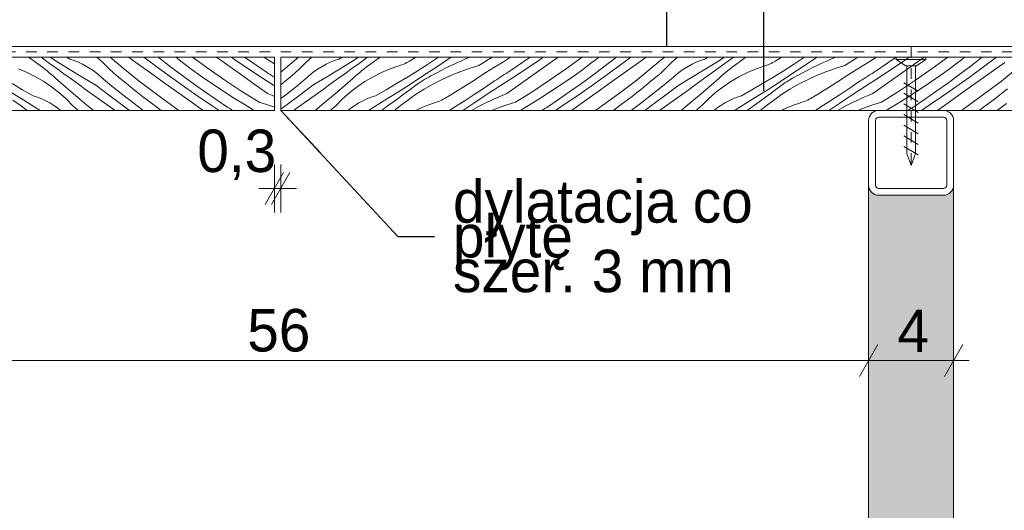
# Model space of a CAD drawing. Extents: x -97824 to -92567, y 98623 to 107276.
# Tile 29 of 31: x -93325 to -92861, y 106629 to 106860. Entities that reach past the tile are written whole.
import ezdxf

# ---------------------------------------------------------------- set-up
doc = ezdxf.new("R2010")
doc.units = 0
doc.header["$MEASUREMENT"] = 0
doc.linetypes.add('Dashed', pattern=[56.444445, 28.222222, -28.222222])
doc.linetypes.add('Hidden Line', pattern=[10, 5, -5])
for name, color, linetype, lineweight in [('A-Opisy_Nr_Pióra__21', 7, 'Continuous', 13), ('Arch konstrukcja dachu_Nr_Pióra__21', 7, 'Continuous', 13), ('Arch wykończenie_Nr_Pióra__21', 7, 'Continuous', 13), ('Arch wymiary_Nr_Pióra__21', 7, 'Continuous', 13), ('INWENT.ŚCIANY_Nr_Pióra__21', 7, 'Continuous', 13)]:
    doc.layers.add(name, color=color, linetype=linetype, lineweight=lineweight)
for name, color, linetype, lineweight, true_color in [('Arch wykończenie_Nr_Pióra__14', 7, 'Continuous', 18, 0xbd8b17), ('arch wypelnienia_Nr_Pióra__104', 7, 'Continuous', 13, 0x876532), ('arch wypelnienia_Nr_Pióra__29', 7, 'Continuous', 35, 0x3dad99)]:
    doc.layers.add(name, color=color, linetype=linetype, lineweight=lineweight, true_color=true_color)
doc.layers.add('Arch wymiary', color=7, linetype='Continuous')
doc.styles.add('GENERATED_STYLE_1', font='txt')
doc.styles.add('GENERATED_STYLE_4', font='txt')
doc.dimstyles.new('GENERATED_STYLE__1', dxfattribs={"dimtxt": 20, "dimasz": 11.4, "dimexe": 0.18, "dimexo": 0, "dimgap": 0.09, "dimtad": 1, "dimtih": 1, "dimtoh": 1, "dimdec": 0, "dimlfac": 0.1, "dimzin": 0, "dimdsep": 46, "dimtxsty": 'GENERATED_STYLE_1', "dimblk": 'ARROWHEAD_2', "dimblk1": 'ARROWHEAD_2', "dimblk2": 'ARROWHEAD_2', "dimcen": 0.09, "dimclrd": 7, "dimclre": 7, "dimclrt": 7, "dimazin": 0, "dimtfac": 1, "dimtdec": 4, "dimtmove": 0, "dimatfit": 3, "dimfxl": 0, "dimtolj": 1, "dimtzin": 0, "dimarcsym": 0})
doc.dimstyles.new('GENERATED_STYLE__11', dxfattribs={"dimtxt": 0.18, "dimasz": 27.36, "dimexe": 0.18, "dimexo": 0.0625, "dimgap": 0.09, "dimtad": 0, "dimtih": 1, "dimtoh": 1, "dimdec": 4, "dimzin": 0, "dimdsep": 46, "dimcen": 0.09, "dimadec": 0, "dimazin": 0, "dimtfac": 1, "dimtdec": 4, "dimtmove": 0, "dimatfit": 3, "dimldrblk": 'ARROWHEAD_5', "dimfxl": 0, "dimtolj": 1, "dimtzin": 0, "dimarcsym": 0})
doc.dimstyles.new('GENERATED_STYLE__3', dxfattribs={"dimtxt": 20, "dimasz": 11.4, "dimexe": 0.18, "dimexo": 0, "dimgap": 0.09, "dimtad": 1, "dimdec": 0, "dimlfac": 0.1, "dimzin": 0, "dimdsep": 46, "dimtxsty": 'GENERATED_STYLE_1', "dimblk": 'ARROWHEAD_2', "dimblk1": 'ARROWHEAD_2', "dimblk2": 'ARROWHEAD_2', "dimcen": 0.09, "dimclrd": 7, "dimclre": 7, "dimclrt": 7, "dimazin": 0, "dimtfac": 1, "dimtdec": 4, "dimtmove": 0, "dimatfit": 3, "dimfxl": 0, "dimtolj": 1, "dimtzin": 0, "dimarcsym": 0})

# ---------------------------------------------------------------- blocks, each defined once
blk = doc.blocks.new('*X8')
at = {"layer": 'arch wypelnienia_Nr_Pióra__104', "linetype": 'Continuous'}
for p, q in [((-93321.07, 106842.19), (-93320.51, 106841.84)), ((-93320.51, 106841.84), (-93316.65, 106839.15)), ((-93314.47, 106841.75), (-93315.08, 106842.19)), ((-93311.1, 106839.29), (-93314.47, 106841.75)), ((-93307.27, 106839.95), (-93310.84, 106842.19)), ((-93301.57, 106841.31), (-93303.12, 106842.19)), ((-93299.54, 106840.63), (-93301.57, 106841.31)), ((-93286.1, 106839.81), (-93288.78, 106842.19)), ((-93276.38, 106836.98), (-93282.59, 106842.19)), ((-93270.49, 106839.76), (-93273.9, 106842.19)), ((-93266.03, 106841.72), (-93266.64, 106842.19)), ((-93259.9, 106837.18), (-93266.03, 106841.72)), ((-93259.29, 106841.76), (-93259.83, 106842.19)), ((-93254.06, 106837.72), (-93259.29, 106841.76)), ((-93250.06, 106840.99), (-93251.61, 106842.19)), ((-93236.34, 106836.82), (-93243.73, 106842.19)), ((-93227.61, 106838.74), (-93232.47, 106842.19)), ((-93223.98, 106841.18), (-93225.45, 106842.19)), ((-93217.67, 106836.89), (-93223.98, 106841.18)), ((-93215.37, 106839.51), (-93219.26, 106842.19)), ((-93206.66, 106840.03), (-93210.07, 106842.19)), ((-93321.63, 106834.96), (-93325.71, 106836.69)), ((-93315.54, 106838.33), (-93316.65, 106839.15)), ((-93314.45, 106837.5), (-93315.54, 106838.33)), ((-93313.37, 106836.65), (-93314.45, 106837.5)), ((-93312.29, 106835.79), (-93313.37, 106836.65)), ((-93307.71, 106836.84), (-93311.1, 106839.29)), ((-93304.32, 106834.39), (-93307.71, 106836.84)), ((-93301.33, 106836.28), (-93307.27, 106839.95)), ((-93297.54, 106839.83), (-93299.54, 106840.63)), ((-93295.6, 106838.92), (-93297.54, 106839.83)), ((-93293.71, 106837.9), (-93295.6, 106838.92)), ((-93291.88, 106836.78), (-93293.71, 106837.9)), ((-93290.12, 106835.56), (-93291.88, 106836.78)), ((-93282.98, 106836.66), (-93286.1, 106839.81)), ((-93280.79, 106834.76), (-93282.98, 106836.66)), ((-93268.92, 106831), (-93276.38, 106836.98)), ((-93264.08, 106835.19), (-93270.49, 106839.76)), ((-93253.72, 106832.7), (-93259.9, 106837.18)), ((-93248.78, 106833.75), (-93254.06, 106837.72)), ((-93247.76, 106839.23), (-93250.06, 106840.99)), ((-93243.89, 106836.34), (-93247.76, 106839.23)), ((-93228.47, 106831.38), (-93236.34, 106836.82)), ((-93221.2, 106834.18), (-93227.61, 106838.74)), ((-93211.31, 106832.68), (-93217.67, 106836.89)), ((-93209.88, 106835.83), (-93215.37, 106839.51)), ((-93205.14, 106839.09), (-93206.66, 106840.03)), ((-93317.66, 106832.97), (-93321.63, 106834.96)), ((-93313.84, 106830.72), (-93317.66, 106832.97)), ((-93311.23, 106834.92), (-93312.29, 106835.79)), ((-93310.18, 106834.03), (-93311.23, 106834.92)), ((-93309.15, 106833.13), (-93310.18, 106834.03)), ((-93308.12, 106832.21), (-93309.15, 106833.13)), ((-93300.95, 106825.89), (-93308.12, 106832.21)), ((-93300.93, 106831.95), (-93304.32, 106834.39)), ((-93295.35, 106832.66), (-93301.33, 106836.28)), ((-93297.54, 106829.52), (-93300.93, 106831.95)), ((-93289.35, 106829.09), (-93295.35, 106832.66)), ((-93288.43, 106834.23), (-93290.12, 106835.56)), ((-93286.82, 106832.82), (-93288.43, 106834.23)), ((-93281.71, 106828.63), (-93286.82, 106832.82)), ((-93278.58, 106832.87), (-93280.79, 106834.76)), ((-93276.36, 106831.01), (-93278.58, 106832.87)), ((-93257.68, 106830.62), (-93264.08, 106835.19)), ((-93247.5, 106828.28), (-93253.72, 106832.7)), ((-93243.45, 106829.85), (-93248.78, 106833.75)), ((-93239.97, 106833.51), (-93243.89, 106836.34)), ((-93236.02, 106830.74), (-93239.97, 106833.51)), ((-93214.78, 106829.62), (-93221.2, 106834.18)), ((-93205.14, 106828.69), (-93211.31, 106832.68)), ((-93208.95, 106835.22), (-93209.88, 106835.83)), ((-93208.03, 106834.61), (-93208.95, 106835.22)), ((-93207.1, 106834.01), (-93208.03, 106834.61)), ((-93206.16, 106833.4), (-93207.1, 106834.01)), ((-93205.23, 106832.8), (-93206.16, 106833.4)), ((-93205.14, 106832.75), (-93205.23, 106832.8)), ((-93323.78, 106826.89), (-93328.72, 106829.77)), ((-93310.16, 106828.24), (-93313.84, 106830.72)), ((-93306.66, 106825.52), (-93310.16, 106828.24)), ((-93294.14, 106827.08), (-93297.54, 106829.52)), ((-93283.27, 106824.48), (-93289.35, 106829.09)), ((-93276.54, 106824.52), (-93281.71, 106828.63)), ((-93274.12, 106829.16), (-93276.36, 106831.01)), ((-93271.87, 106827.34), (-93274.12, 106829.16)), ((-93269.59, 106825.53), (-93271.87, 106827.34)), ((-93261.32, 106825.2), (-93268.92, 106831)), ((-93251.27, 106826.06), (-93257.68, 106830.62)), ((-93241.23, 106823.93), (-93247.5, 106828.28)), ((-93238.06, 106826.02), (-93243.45, 106829.85)), ((-93232.02, 106828.03), (-93236.02, 106830.74)), ((-93227.98, 106825.38), (-93232.02, 106828.03)), ((-93220.48, 106826.13), (-93228.47, 106831.38)), ((-93208.37, 106825.06), (-93214.78, 106829.62)), ((-93324.51, 106822.71), (-93330.42, 106826.42)), ((-93318.57, 106819.04), (-93324.51, 106822.71)), ((-93318.81, 106824.07), (-93323.78, 106826.89)), ((-93316.78, 106823.39), (-93318.81, 106824.07)), ((-93314.79, 106822.59), (-93316.78, 106823.39)), ((-93312.84, 106821.68), (-93314.79, 106822.59)), ((-93303.34, 106822.57), (-93306.66, 106825.52)), ((-93300.22, 106819.42), (-93303.34, 106822.57)), ((-93293.63, 106819.74), (-93300.95, 106825.89)), ((-93287.73, 106822.51), (-93294.14, 106827.08)), ((-93281.33, 106817.94), (-93287.73, 106822.51)), ((-93277.14, 106819.94), (-93283.27, 106824.48)), ((-93271.31, 106820.48), (-93276.54, 106824.52)), ((-93267.31, 106823.75), (-93269.59, 106825.53)), ((-93265, 106821.98), (-93267.31, 106823.75)), ((-93253.58, 106819.57), (-93261.32, 106825.2)), ((-93244.85, 106821.49), (-93251.27, 106826.06)), ((-93234.91, 106819.65), (-93241.23, 106823.93)), ((-93232.62, 106822.27), (-93238.06, 106826.02)), ((-93223.91, 106822.79), (-93227.98, 106825.38)), ((-93219.79, 106820.26), (-93223.91, 106822.79)), ((-93212.36, 106821.07), (-93220.48, 106826.13)), ((-93208.37, 106825.06), (-93206.1, 106824.13)), ((-93206.1, 106824.13), (-93205.14, 106823.73)), ((-93324.95, 106819.6), (-93328.34, 106822.05)), ((-93321.62, 106817.19), (-93324.95, 106819.6)), ((-93315.52, 106817.19), (-93318.57, 106819.04)), ((-93310.95, 106820.66), (-93312.84, 106821.68)), ((-93309.13, 106819.54), (-93310.95, 106820.66)), ((-93307.37, 106818.31), (-93309.13, 106819.54)), ((-93305.93, 106817.19), (-93307.37, 106818.31)), ((-93298.03, 106817.51), (-93300.22, 106819.42)), ((-93290.45, 106817.19), (-93293.63, 106819.74)), ((-93280.27, 106817.19), (-93281.33, 106817.94)), ((-93273.36, 106817.19), (-93277.14, 106819.94)), ((-93266.94, 106817.19), (-93271.31, 106820.48)), ((-93261.13, 106819.09), (-93265, 106821.98)), ((-93258.5, 106817.19), (-93261.13, 106819.09)), ((-93250.13, 106817.19), (-93253.58, 106819.57)), ((-93238.8, 106817.19), (-93244.85, 106821.49)), ((-93231.2, 106817.19), (-93234.91, 106819.65)), ((-93227.12, 106818.59), (-93232.62, 106822.27)), ((-93226.2, 106817.98), (-93227.12, 106818.59)), ((-93225.27, 106817.37), (-93226.2, 106817.98)), ((-93215.64, 106817.79), (-93219.79, 106820.26)), ((-93212.36, 106821.07), (-93207.87, 106819.69)), ((-93207.87, 106819.69), (-93205.14, 106818.71)), ((-93297.65, 106817.19), (-93298.03, 106817.51)), ((-93224.99, 106817.19), (-93225.27, 106817.37)), ((-93214.74, 106817.19), (-93215.64, 106817.79))]:
    blk.add_line(p, q, dxfattribs=at)
blk = doc.blocks.new('Wypełnienie_4')
at = {"layer": 'arch wypelnienia_Nr_Pióra__104', "linetype": 'Dashed'}
blk.add_blockref('*X8', (0, 0), dxfattribs=at)
blk = doc.blocks.new('*X10')
at = {"layer": 'arch wypelnienia_Nr_Pióra__104', "linetype": 'Continuous'}
for p, q in [((-93199.97, 106836.98), (-93193.77, 106842.19)), ((-93190.25, 106839.81), (-93187.57, 106842.19)), ((-93176.82, 106840.63), (-93174.78, 106841.31)), ((-93174.78, 106841.31), (-93173.23, 106842.19)), ((-93169.08, 106839.95), (-93165.52, 106842.19)), ((-93165.26, 106839.29), (-93161.88, 106841.75)), ((-93161.88, 106841.75), (-93161.27, 106842.19)), ((-93155.85, 106841.84), (-93159.7, 106839.15)), ((-93155.28, 106842.19), (-93155.85, 106841.84)), ((-93140.76, 106840.85), (-93138.53, 106842.19)), ((-93133.03, 106838.75), (-93128.23, 106841.86)), ((-93128.38, 106837.86), (-93122.6, 106841.77)), ((-93128.23, 106841.86), (-93127.73, 106842.19)), ((-93122.6, 106841.77), (-93121.92, 106842.19)), ((-93115.08, 106841.38), (-93117.33, 106840.41)), ((-93113.08, 106842.19), (-93115.08, 106841.38)), ((-93108.81, 106838.31), (-93102.59, 106842.19)), ((-93097.27, 106840.03), (-93093.86, 106842.19)), ((-93088.56, 106839.51), (-93084.67, 106842.19)), ((-93086.26, 106836.89), (-93079.95, 106841.18)), ((-93079.95, 106841.18), (-93078.48, 106842.19)), ((-93076.32, 106838.74), (-93071.46, 106842.19)), ((-93067.59, 106836.82), (-93060.2, 106842.19)), ((-93053.87, 106840.99), (-93052.33, 106842.19)), ((-93049.87, 106837.72), (-93044.64, 106841.76)), ((-93044.64, 106841.76), (-93044.1, 106842.19)), ((-93044.03, 106837.18), (-93037.9, 106841.72)), ((-93037.9, 106841.72), (-93037.29, 106842.19)), ((-93033.44, 106839.76), (-93030.03, 106842.19)), ((-93027.55, 106836.98), (-93021.34, 106842.19)), ((-93017.83, 106839.81), (-93015.15, 106842.19)), ((-93004.4, 106840.63), (-93002.36, 106841.31)), ((-93002.36, 106841.31), (-93000.81, 106842.19)), ((-92996.66, 106839.95), (-92993.09, 106842.19)), ((-92992.84, 106839.29), (-92989.46, 106841.75)), ((-92989.46, 106841.75), (-92988.85, 106842.19)), ((-92983.42, 106841.84), (-92987.28, 106839.15)), ((-92982.86, 106842.19), (-92983.42, 106841.84)), ((-92968.34, 106840.85), (-92966.11, 106842.19)), ((-92960.61, 106838.75), (-92955.81, 106841.86)), ((-92955.96, 106837.86), (-92950.18, 106841.77)), ((-92955.81, 106841.86), (-92955.31, 106842.19)), ((-92950.18, 106841.77), (-92949.5, 106842.19)), ((-92942.66, 106841.38), (-92944.91, 106840.41)), ((-92940.66, 106842.19), (-92942.66, 106841.38)), ((-92936.39, 106838.31), (-92930.17, 106842.19)), ((-92924.84, 106840.03), (-92921.44, 106842.19)), ((-92916.14, 106839.51), (-92912.25, 106842.19)), ((-92913.84, 106836.89), (-92907.53, 106841.18)), ((-92907.53, 106841.18), (-92906.06, 106842.19)), ((-92903.9, 106838.74), (-92899.04, 106842.19)), ((-92895.17, 106836.82), (-92887.77, 106842.19)), ((-92881.45, 106840.99), (-92879.9, 106842.19)), ((-92877.45, 106837.72), (-92872.22, 106841.76)), ((-92872.22, 106841.76), (-92871.68, 106842.19)), ((-92871.61, 106837.18), (-92865.48, 106841.72)), ((-92865.48, 106841.72), (-92864.87, 106842.19)), ((-93202.14, 106835.23), (-93199.97, 106836.98)), ((-93195.56, 106834.76), (-93193.37, 106836.66)), ((-93193.37, 106836.66), (-93190.25, 106839.81)), ((-93186.23, 106835.56), (-93184.47, 106836.78)), ((-93184.47, 106836.78), (-93182.64, 106837.9)), ((-93182.64, 106837.9), (-93180.75, 106838.92)), ((-93180.75, 106838.92), (-93178.81, 106839.83)), ((-93178.81, 106839.83), (-93176.82, 106840.63)), ((-93175.03, 106836.28), (-93169.08, 106839.95)), ((-93172.03, 106834.39), (-93168.64, 106836.84)), ((-93168.64, 106836.84), (-93165.26, 106839.29)), ((-93164.06, 106835.79), (-93162.99, 106836.65)), ((-93162.99, 106836.65), (-93161.9, 106837.5)), ((-93161.9, 106837.5), (-93160.81, 106838.33)), ((-93160.81, 106838.33), (-93159.7, 106839.15)), ((-93154.72, 106834.96), (-93150.64, 106836.69)), ((-93150.64, 106836.69), (-93146.45, 106838.15)), ((-93146.45, 106838.15), (-93145.7, 106838.4)), ((-93145.7, 106838.4), (-93144.96, 106838.67)), ((-93144.96, 106838.67), (-93144.23, 106838.97)), ((-93144.23, 106838.97), (-93143.51, 106839.3)), ((-93143.51, 106839.3), (-93142.8, 106839.65)), ((-93142.8, 106839.65), (-93142.11, 106840.02)), ((-93142.11, 106840.02), (-93141.43, 106840.42)), ((-93141.43, 106840.42), (-93140.76, 106840.85)), ((-93137.86, 106835.7), (-93133.03, 106838.75)), ((-93134.2, 106834), (-93128.38, 106837.86)), ((-93124, 106837.29), (-93126.19, 106836.18)), ((-93121.8, 106838.37), (-93124, 106837.29)), ((-93119.57, 106839.41), (-93121.8, 106838.37)), ((-93117.33, 106840.41), (-93119.57, 106839.41)), ((-93113.31, 106836.93), (-93117.74, 106835.35)), ((-93108.81, 106838.31), (-93113.31, 106836.93)), ((-93105.53, 106835.03), (-93101.38, 106837.5)), ((-93101.38, 106837.5), (-93097.27, 106840.03)), ((-93094.05, 106835.83), (-93088.56, 106839.51)), ((-93092.62, 106832.68), (-93086.26, 106836.89)), ((-93082.73, 106834.18), (-93076.32, 106838.74)), ((-93075.46, 106831.38), (-93067.59, 106836.82)), ((-93060.04, 106836.34), (-93056.17, 106839.23)), ((-93056.17, 106839.23), (-93053.87, 106840.99)), ((-93055.15, 106833.75), (-93049.87, 106837.72)), ((-93050.21, 106832.7), (-93044.03, 106837.18)), ((-93039.85, 106835.19), (-93033.44, 106839.76)), ((-93035.01, 106831), (-93027.55, 106836.98)), ((-93023.14, 106834.76), (-93020.95, 106836.66)), ((-93020.95, 106836.66), (-93017.83, 106839.81)), ((-93013.81, 106835.56), (-93012.05, 106836.78)), ((-93012.05, 106836.78), (-93010.22, 106837.9)), ((-93010.22, 106837.9), (-93008.33, 106838.92)), ((-93008.33, 106838.92), (-93006.39, 106839.83)), ((-93006.39, 106839.83), (-93004.4, 106840.63)), ((-93002.61, 106836.28), (-92996.66, 106839.95)), ((-92999.61, 106834.39), (-92996.22, 106836.84)), ((-92996.22, 106836.84), (-92992.84, 106839.29)), ((-92991.64, 106835.79), (-92990.56, 106836.65)), ((-92990.56, 106836.65), (-92989.48, 106837.5)), ((-92989.48, 106837.5), (-92988.39, 106838.33)), ((-92988.39, 106838.33), (-92987.28, 106839.15)), ((-92982.3, 106834.96), (-92978.22, 106836.69)), ((-92978.22, 106836.69), (-92974.03, 106838.15)), ((-92974.03, 106838.15), (-92973.28, 106838.4)), ((-92973.28, 106838.4), (-92972.54, 106838.67)), ((-92972.54, 106838.67), (-92971.81, 106838.97)), ((-92971.81, 106838.97), (-92971.09, 106839.3)), ((-92971.09, 106839.3), (-92970.38, 106839.65)), ((-92970.38, 106839.65), (-92969.69, 106840.02)), ((-92969.69, 106840.02), (-92969.01, 106840.42)), ((-92969.01, 106840.42), (-92968.34, 106840.85)), ((-92965.44, 106835.7), (-92960.61, 106838.75)), ((-92961.78, 106834), (-92955.96, 106837.86)), ((-92951.58, 106837.29), (-92953.77, 106836.18)), ((-92949.37, 106838.37), (-92951.58, 106837.29)), ((-92947.15, 106839.41), (-92949.37, 106838.37)), ((-92944.91, 106840.41), (-92947.15, 106839.41)), ((-92940.89, 106836.93), (-92945.32, 106835.35)), ((-92936.39, 106838.31), (-92940.89, 106836.93)), ((-92933.11, 106835.03), (-92928.96, 106837.5)), ((-92928.96, 106837.5), (-92924.84, 106840.03)), ((-92921.63, 106835.83), (-92916.14, 106839.51)), ((-92920.2, 106832.68), (-92913.84, 106836.89)), ((-92910.31, 106834.18), (-92903.9, 106838.74)), ((-92903.04, 106831.38), (-92895.17, 106836.82)), ((-92887.62, 106836.34), (-92883.75, 106839.23)), ((-92883.75, 106839.23), (-92881.45, 106840.99)), ((-92882.73, 106833.75), (-92877.45, 106837.72)), ((-92877.79, 106832.7), (-92871.61, 106837.18)), ((-92867.42, 106835.19), (-92861.02, 106839.76)), ((-92862.59, 106831), (-92855.13, 106836.98)), ((-93199.99, 106831.01), (-93197.77, 106832.87)), ((-93197.77, 106832.87), (-93195.56, 106834.76)), ((-93194.64, 106828.63), (-93189.53, 106832.82)), ((-93189.53, 106832.82), (-93187.92, 106834.23)), ((-93187.92, 106834.23), (-93186.23, 106835.56)), ((-93187, 106829.09), (-93181, 106832.66)), ((-93181, 106832.66), (-93175.03, 106836.28)), ((-93178.81, 106829.52), (-93175.42, 106831.95)), ((-93175.42, 106831.95), (-93172.03, 106834.39)), ((-93175.41, 106825.89), (-93168.23, 106832.21)), ((-93168.23, 106832.21), (-93167.21, 106833.13)), ((-93167.21, 106833.13), (-93166.17, 106834.03)), ((-93166.17, 106834.03), (-93165.12, 106834.92)), ((-93165.12, 106834.92), (-93164.06, 106835.79)), ((-93162.52, 106830.72), (-93158.69, 106832.97)), ((-93158.69, 106832.97), (-93154.72, 106834.96)), ((-93147.63, 106829.77), (-93142.73, 106832.7)), ((-93142.73, 106832.7), (-93137.86, 106835.7)), ((-93140.05, 106830.19), (-93134.2, 106834)), ((-93135.22, 106831.26), (-93134.3, 106831.82)), ((-93134.3, 106831.82), (-93133.37, 106832.36)), ((-93133.37, 106832.36), (-93132.43, 106832.88)), ((-93132.43, 106832.88), (-93131.48, 106833.38)), ((-93131.48, 106833.38), (-93130.51, 106833.86)), ((-93128.36, 106835.04), (-93130.51, 106833.86)), ((-93126.19, 106836.18), (-93128.36, 106835.04)), ((-93122.09, 106833.57), (-93126.37, 106831.6)), ((-93117.74, 106835.35), (-93122.09, 106833.57)), ((-93112.2, 106830.63), (-93109.97, 106832.08)), ((-93109.97, 106832.08), (-93107.75, 106833.55)), ((-93107.75, 106833.55), (-93105.53, 106835.03)), ((-93100.57, 106831.6), (-93099.63, 106832.2)), ((-93099.63, 106832.2), (-93098.7, 106832.8)), ((-93099.03, 106828.53), (-93092.62, 106832.68)), ((-93098.7, 106832.8), (-93097.77, 106833.4)), ((-93097.77, 106833.4), (-93096.84, 106834.01)), ((-93096.84, 106834.01), (-93095.91, 106834.61)), ((-93095.91, 106834.61), (-93094.98, 106835.22)), ((-93094.98, 106835.22), (-93094.05, 106835.83)), ((-93089.15, 106829.62), (-93082.73, 106834.18)), ((-93067.91, 106830.74), (-93063.96, 106833.51)), ((-93063.96, 106833.51), (-93060.04, 106836.34)), ((-93060.49, 106829.85), (-93055.15, 106833.75)), ((-93056.43, 106828.28), (-93050.21, 106832.7)), ((-93046.25, 106830.62), (-93039.85, 106835.19)), ((-93027.57, 106831.01), (-93025.35, 106832.87)), ((-93025.35, 106832.87), (-93023.14, 106834.76)), ((-93022.22, 106828.63), (-93017.11, 106832.82)), ((-93017.11, 106832.82), (-93015.5, 106834.23)), ((-93015.5, 106834.23), (-93013.81, 106835.56)), ((-93014.58, 106829.09), (-93008.58, 106832.66)), ((-93008.58, 106832.66), (-93002.61, 106836.28)), ((-93006.39, 106829.52), (-93003, 106831.95)), ((-93003, 106831.95), (-92999.61, 106834.39)), ((-93002.98, 106825.89), (-92995.81, 106832.21)), ((-92995.81, 106832.21), (-92994.78, 106833.13)), ((-92994.78, 106833.13), (-92993.75, 106834.03)), ((-92993.75, 106834.03), (-92992.7, 106834.92)), ((-92992.7, 106834.92), (-92991.64, 106835.79)), ((-92990.09, 106830.72), (-92986.27, 106832.97)), ((-92986.27, 106832.97), (-92982.3, 106834.96)), ((-92975.21, 106829.77), (-92970.31, 106832.7)), ((-92970.31, 106832.7), (-92965.44, 106835.7)), ((-92967.63, 106830.19), (-92961.78, 106834)), ((-92962.8, 106831.26), (-92961.88, 106831.82)), ((-92961.88, 106831.82), (-92960.95, 106832.36)), ((-92960.95, 106832.36), (-92960.01, 106832.88)), ((-92960.01, 106832.88), (-92959.06, 106833.38)), ((-92959.06, 106833.38), (-92958.09, 106833.86)), ((-92955.94, 106835.04), (-92958.09, 106833.86)), ((-92953.77, 106836.18), (-92955.94, 106835.04)), ((-92949.67, 106833.57), (-92953.94, 106831.6)), ((-92945.32, 106835.35), (-92949.67, 106833.57)), ((-92939.78, 106830.63), (-92937.55, 106832.08)), ((-92937.55, 106832.08), (-92935.33, 106833.55)), ((-92935.33, 106833.55), (-92933.11, 106835.03)), ((-92928.15, 106831.6), (-92927.21, 106832.2)), ((-92927.21, 106832.2), (-92926.28, 106832.8)), ((-92926.61, 106828.53), (-92920.2, 106832.68)), ((-92926.28, 106832.8), (-92925.35, 106833.4)), ((-92925.35, 106833.4), (-92924.41, 106834.01)), ((-92924.41, 106834.01), (-92923.48, 106834.61)), ((-92923.48, 106834.61), (-92922.56, 106835.22)), ((-92922.56, 106835.22), (-92921.63, 106835.83)), ((-92916.73, 106829.62), (-92910.31, 106834.18)), ((-92895.49, 106830.74), (-92891.54, 106833.51)), ((-92891.54, 106833.51), (-92887.62, 106836.34)), ((-92888.06, 106829.85), (-92882.73, 106833.75)), ((-92884.01, 106828.28), (-92877.79, 106832.7)), ((-92873.83, 106830.62), (-92867.42, 106835.19)), ((-93202.14, 106829.23), (-93199.99, 106831.01)), ((-93199.82, 106824.52), (-93194.64, 106828.63)), ((-93193.08, 106824.48), (-93187, 106829.09)), ((-93182.21, 106827.08), (-93178.81, 106829.52)), ((-93169.69, 106825.52), (-93166.19, 106828.24)), ((-93166.19, 106828.24), (-93162.52, 106830.72)), ((-93152.57, 106826.89), (-93147.63, 106829.77)), ((-93145.93, 106826.42), (-93140.05, 106830.19)), ((-93141.26, 106826.97), (-93137.89, 106829.44)), ((-93134.63, 106827.11), (-93138.6, 106824.59)), ((-93137.89, 106829.44), (-93137.01, 106830.07)), ((-93137.01, 106830.07), (-93136.12, 106830.67)), ((-93136.12, 106830.67), (-93135.22, 106831.26)), ((-93130.55, 106829.45), (-93134.63, 106827.11)), ((-93126.37, 106831.6), (-93130.55, 106829.45)), ((-93118.96, 106826.37), (-93116.7, 106827.77)), ((-93116.7, 106827.77), (-93114.45, 106829.19)), ((-93114.45, 106829.19), (-93112.2, 106830.63)), ((-93110.99, 106824.62), (-93106.23, 106827.79)), ((-93106.23, 106827.79), (-93101.51, 106831.01)), ((-93101.51, 106831.01), (-93100.57, 106831.6)), ((-93101.4, 106827.02), (-93100.61, 106827.52)), ((-93100.61, 106827.52), (-93099.82, 106828.03)), ((-93099.82, 106828.03), (-93099.03, 106828.53)), ((-93095.56, 106825.06), (-93089.15, 106829.62)), ((-93083.45, 106826.13), (-93075.46, 106831.38)), ((-93075.95, 106825.38), (-93071.91, 106828.03)), ((-93071.91, 106828.03), (-93067.91, 106830.74)), ((-93065.87, 106826.02), (-93060.49, 106829.85)), ((-93062.7, 106823.93), (-93056.43, 106828.28)), ((-93052.66, 106826.06), (-93046.25, 106830.62)), ((-93042.61, 106825.2), (-93035.01, 106831)), ((-93034.34, 106825.53), (-93032.06, 106827.34)), ((-93032.06, 106827.34), (-93029.81, 106829.16)), ((-93029.81, 106829.16), (-93027.57, 106831.01)), ((-93027.4, 106824.52), (-93022.22, 106828.63)), ((-93020.66, 106824.48), (-93014.58, 106829.09)), ((-93009.79, 106827.08), (-93006.39, 106829.52)), ((-92997.27, 106825.52), (-92993.77, 106828.24)), ((-92993.77, 106828.24), (-92990.09, 106830.72)), ((-92980.15, 106826.89), (-92975.21, 106829.77)), ((-92973.51, 106826.42), (-92967.63, 106830.19)), ((-92968.84, 106826.97), (-92965.47, 106829.44)), ((-92962.21, 106827.11), (-92966.18, 106824.59)), ((-92965.47, 106829.44), (-92964.59, 106830.07)), ((-92964.59, 106830.07), (-92963.7, 106830.67)), ((-92963.7, 106830.67), (-92962.8, 106831.26)), ((-92958.13, 106829.45), (-92962.21, 106827.11)), ((-92953.94, 106831.6), (-92958.13, 106829.45)), ((-92946.54, 106826.37), (-92944.28, 106827.77)), ((-92944.28, 106827.77), (-92942.02, 106829.19)), ((-92942.02, 106829.19), (-92939.78, 106830.63)), ((-92938.57, 106824.62), (-92933.81, 106827.79)), ((-92933.81, 106827.79), (-92929.09, 106831.01)), ((-92929.09, 106831.01), (-92928.15, 106831.6)), ((-92928.98, 106827.02), (-92928.19, 106827.52)), ((-92928.19, 106827.52), (-92927.4, 106828.03)), ((-92927.4, 106828.03), (-92926.61, 106828.53)), ((-92923.14, 106825.06), (-92916.73, 106829.62)), ((-92911.03, 106826.13), (-92903.04, 106831.38)), ((-92903.53, 106825.38), (-92899.49, 106828.03)), ((-92899.49, 106828.03), (-92895.49, 106830.74)), ((-92893.45, 106826.02), (-92888.06, 106829.85)), ((-92890.28, 106823.93), (-92884.01, 106828.28)), ((-92880.24, 106826.06), (-92873.83, 106830.62)), ((-92870.19, 106825.2), (-92862.59, 106831)), ((-92861.92, 106825.53), (-92859.64, 106827.34)), ((-93202.14, 106822.72), (-93199.82, 106824.52)), ((-93199.21, 106819.94), (-93193.08, 106824.48)), ((-93195.02, 106817.94), (-93188.62, 106822.51)), ((-93188.62, 106822.51), (-93182.21, 106827.08)), ((-93182.73, 106819.74), (-93175.41, 106825.89)), ((-93176.13, 106819.42), (-93173.01, 106822.57)), ((-93173.01, 106822.57), (-93169.69, 106825.52)), ((-93163.51, 106821.68), (-93161.57, 106822.59)), ((-93161.57, 106822.59), (-93159.57, 106823.39)), ((-93159.57, 106823.39), (-93157.54, 106824.07)), ((-93157.78, 106819.04), (-93151.84, 106822.71)), ((-93157.54, 106824.07), (-93152.57, 106826.89)), ((-93151.84, 106822.71), (-93145.93, 106826.42)), ((-93148.01, 106822.05), (-93144.63, 106824.51)), ((-93144.63, 106824.51), (-93141.26, 106826.97)), ((-93138.6, 106824.59), (-93142.46, 106821.9)), ((-93125.56, 106822.41), (-93124.87, 106822.78)), ((-93124.87, 106822.78), (-93124.19, 106823.18)), ((-93124.19, 106823.18), (-93123.52, 106823.61)), ((-93123.52, 106823.61), (-93121.24, 106824.98)), ((-93121.24, 106824.98), (-93118.96, 106826.37)), ((-93115.78, 106821.51), (-93110.99, 106824.62)), ((-93111.14, 106820.62), (-93105.36, 106824.53)), ((-93105.36, 106824.53), (-93104.56, 106825.02)), ((-93104.56, 106825.02), (-93103.77, 106825.52)), ((-93103.77, 106825.52), (-93102.98, 106826.02)), ((-93102.98, 106826.02), (-93102.19, 106826.52)), ((-93100.09, 106823.17), (-93102.33, 106822.17)), ((-93102.19, 106826.52), (-93101.4, 106827.02)), ((-93097.83, 106824.13), (-93100.09, 106823.17)), ((-93095.56, 106825.06), (-93097.83, 106824.13)), ((-93091.57, 106821.07), (-93083.45, 106826.13)), ((-93084.14, 106820.26), (-93080.02, 106822.79)), ((-93080.02, 106822.79), (-93075.95, 106825.38)), ((-93071.32, 106822.27), (-93065.87, 106826.02)), ((-93069.02, 106819.65), (-93062.7, 106823.93)), ((-93059.08, 106821.49), (-93052.66, 106826.06)), ((-93050.35, 106819.57), (-93042.61, 106825.2)), ((-93038.93, 106821.98), (-93036.63, 106823.75)), ((-93036.63, 106823.75), (-93034.34, 106825.53)), ((-93032.62, 106820.48), (-93027.4, 106824.52)), ((-93026.79, 106819.94), (-93020.66, 106824.48)), ((-93022.6, 106817.94), (-93016.2, 106822.51)), ((-93016.2, 106822.51), (-93009.79, 106827.08)), ((-93010.3, 106819.74), (-93002.98, 106825.89)), ((-93003.71, 106819.42), (-93000.59, 106822.57)), ((-93000.59, 106822.57), (-92997.27, 106825.52)), ((-92991.09, 106821.68), (-92989.15, 106822.59)), ((-92989.15, 106822.59), (-92987.15, 106823.39)), ((-92987.15, 106823.39), (-92985.12, 106824.07)), ((-92985.36, 106819.04), (-92979.42, 106822.71)), ((-92985.12, 106824.07), (-92980.15, 106826.89)), ((-92979.42, 106822.71), (-92973.51, 106826.42)), ((-92975.59, 106822.05), (-92972.21, 106824.51)), ((-92972.21, 106824.51), (-92968.84, 106826.97)), ((-92966.18, 106824.59), (-92970.04, 106821.9)), ((-92953.14, 106822.41), (-92952.45, 106822.78)), ((-92952.45, 106822.78), (-92951.76, 106823.18)), ((-92951.76, 106823.18), (-92951.1, 106823.61)), ((-92951.1, 106823.61), (-92948.81, 106824.98)), ((-92948.81, 106824.98), (-92946.54, 106826.37)), ((-92943.36, 106821.51), (-92938.57, 106824.62)), ((-92938.72, 106820.62), (-92932.93, 106824.53)), ((-92932.93, 106824.53), (-92932.14, 106825.02)), ((-92932.14, 106825.02), (-92931.35, 106825.52)), ((-92931.35, 106825.52), (-92930.56, 106826.02)), ((-92930.56, 106826.02), (-92929.77, 106826.52)), ((-92927.67, 106823.17), (-92929.91, 106822.17)), ((-92929.77, 106826.52), (-92928.98, 106827.02)), ((-92925.41, 106824.13), (-92927.67, 106823.17)), ((-92923.14, 106825.06), (-92925.41, 106824.13)), ((-92919.15, 106821.07), (-92911.03, 106826.13)), ((-92911.72, 106820.26), (-92907.6, 106822.79)), ((-92907.6, 106822.79), (-92903.53, 106825.38)), ((-92898.89, 106822.27), (-92893.45, 106826.02)), ((-92896.6, 106819.65), (-92890.28, 106823.93)), ((-92886.65, 106821.49), (-92880.24, 106826.06)), ((-92877.93, 106819.57), (-92870.19, 106825.2)), ((-92866.51, 106821.98), (-92864.2, 106823.75)), ((-92864.2, 106823.75), (-92861.92, 106825.53)), ((-93202.14, 106817.81), (-93199.21, 106819.94)), ((-93196.08, 106817.19), (-93195.02, 106817.94)), ((-93185.9, 106817.19), (-93182.73, 106819.74)), ((-93178.32, 106817.51), (-93176.13, 106819.42)), ((-93170.42, 106817.19), (-93168.99, 106818.31)), ((-93168.99, 106818.31), (-93167.23, 106819.54)), ((-93167.23, 106819.54), (-93165.4, 106820.66)), ((-93165.4, 106820.66), (-93163.51, 106821.68)), ((-93160.83, 106817.19), (-93157.78, 106819.04)), ((-93154.73, 106817.19), (-93151.4, 106819.6)), ((-93151.4, 106819.6), (-93148.01, 106822.05)), ((-93147.88, 106817.67), (-93146.82, 106818.55)), ((-93146.82, 106818.55), (-93145.74, 106819.41)), ((-93145.74, 106819.41), (-93144.66, 106820.25)), ((-93144.66, 106820.25), (-93143.57, 106821.09)), ((-93143.57, 106821.09), (-93142.46, 106821.9)), ((-93137.48, 106817.72), (-93133.4, 106819.45)), ((-93133.4, 106819.45), (-93129.21, 106820.9)), ((-93129.21, 106820.9), (-93128.46, 106821.15)), ((-93128.46, 106821.15), (-93127.72, 106821.43)), ((-93127.72, 106821.43), (-93126.99, 106821.73)), ((-93126.99, 106821.73), (-93126.27, 106822.05)), ((-93126.27, 106822.05), (-93125.56, 106822.41)), ((-93122.67, 106817.19), (-93120.62, 106818.46)), ((-93120.62, 106818.46), (-93115.78, 106821.51)), ((-93116.3, 106817.19), (-93111.14, 106820.62)), ((-93108.95, 106818.94), (-93111.12, 106817.8)), ((-93106.76, 106820.05), (-93108.95, 106818.94)), ((-93104.55, 106821.13), (-93106.76, 106820.05)), ((-93102.33, 106822.17), (-93104.55, 106821.13)), ((-93100.5, 106818.1), (-93102.73, 106817.19)), ((-93096.07, 106819.69), (-93100.5, 106818.1)), ((-93091.57, 106821.07), (-93096.07, 106819.69)), ((-93088.29, 106817.79), (-93084.14, 106820.26)), ((-93078.66, 106817.37), (-93077.73, 106817.98)), ((-93077.73, 106817.98), (-93076.81, 106818.59)), ((-93076.81, 106818.59), (-93071.32, 106822.27)), ((-93072.73, 106817.19), (-93069.02, 106819.65)), ((-93065.13, 106817.19), (-93059.08, 106821.49)), ((-93053.8, 106817.19), (-93050.35, 106819.57)), ((-93045.43, 106817.19), (-93042.8, 106819.09)), ((-93042.8, 106819.09), (-93038.93, 106821.98)), ((-93036.99, 106817.19), (-93032.62, 106820.48)), ((-93030.58, 106817.19), (-93026.79, 106819.94)), ((-93023.66, 106817.19), (-93022.6, 106817.94)), ((-93013.48, 106817.19), (-93010.3, 106819.74)), ((-93005.9, 106817.51), (-93003.71, 106819.42)), ((-92998, 106817.19), (-92996.57, 106818.31)), ((-92996.57, 106818.31), (-92994.8, 106819.54)), ((-92994.8, 106819.54), (-92992.98, 106820.66)), ((-92992.98, 106820.66), (-92991.09, 106821.68)), ((-92988.41, 106817.19), (-92985.36, 106819.04)), ((-92982.31, 106817.19), (-92978.98, 106819.6)), ((-92978.98, 106819.6), (-92975.59, 106822.05)), ((-92975.46, 106817.67), (-92974.39, 106818.55)), ((-92974.39, 106818.55), (-92973.32, 106819.41)), ((-92973.32, 106819.41), (-92972.24, 106820.25)), ((-92972.24, 106820.25), (-92971.15, 106821.09)), ((-92971.15, 106821.09), (-92970.04, 106821.9)), ((-92965.06, 106817.72), (-92960.98, 106819.45)), ((-92960.98, 106819.45), (-92956.79, 106820.9)), ((-92956.79, 106820.9), (-92956.04, 106821.15)), ((-92956.04, 106821.15), (-92955.3, 106821.43)), ((-92955.3, 106821.43), (-92954.57, 106821.73)), ((-92954.57, 106821.73), (-92953.85, 106822.05)), ((-92953.85, 106822.05), (-92953.14, 106822.41)), ((-92950.25, 106817.19), (-92948.2, 106818.46)), ((-92948.2, 106818.46), (-92943.36, 106821.51)), ((-92943.88, 106817.19), (-92938.72, 106820.62)), ((-92936.53, 106818.94), (-92938.7, 106817.8)), ((-92934.34, 106820.05), (-92936.53, 106818.94)), ((-92932.13, 106821.13), (-92934.34, 106820.05)), ((-92929.91, 106822.17), (-92932.13, 106821.13)), ((-92928.07, 106818.1), (-92930.31, 106817.19)), ((-92923.64, 106819.69), (-92928.07, 106818.1)), ((-92919.15, 106821.07), (-92923.64, 106819.69)), ((-92915.87, 106817.79), (-92911.72, 106820.26)), ((-92906.24, 106817.37), (-92905.31, 106817.98)), ((-92905.31, 106817.98), (-92904.39, 106818.59)), ((-92904.39, 106818.59), (-92898.89, 106822.27)), ((-92900.31, 106817.19), (-92896.6, 106819.65)), ((-92892.71, 106817.19), (-92886.65, 106821.49)), ((-92881.38, 106817.19), (-92877.93, 106819.57)), ((-92873.01, 106817.19), (-92870.38, 106819.09)), ((-92870.38, 106819.09), (-92866.51, 106821.98)), ((-92864.57, 106817.19), (-92860.2, 106820.48)), ((-93178.7, 106817.19), (-93178.32, 106817.51)), ((-93148.45, 106817.19), (-93147.88, 106817.67)), ((-93138.53, 106817.19), (-93137.48, 106817.72)), ((-93111.12, 106817.8), (-93112.22, 106817.19)), ((-93089.19, 106817.19), (-93088.29, 106817.79)), ((-93078.94, 106817.19), (-93078.66, 106817.37)), ((-93006.28, 106817.19), (-93005.9, 106817.51)), ((-92976.03, 106817.19), (-92975.46, 106817.67)), ((-92966.11, 106817.19), (-92965.06, 106817.72)), ((-92938.7, 106817.8), (-92939.8, 106817.19)), ((-92916.77, 106817.19), (-92915.87, 106817.79)), ((-92906.52, 106817.19), (-92906.24, 106817.37))]:
    blk.add_line(p, q, dxfattribs=at)
blk = doc.blocks.new('Wypełnienie_5')
at = {"layer": 'arch wypelnienia_Nr_Pióra__104', "linetype": 'Dashed'}
blk.add_blockref('*X10', (0, 0), dxfattribs=at)
blk = doc.blocks.new('*D74')
at = {"layer": 'Arch wymiary_Nr_Pióra__21', "linetype": 'Continuous'}
for p, q in [((-93505.14, 106902.98), (-93505.14, 106925.48)), ((-92905.14, 106902.98), (-92905.14, 106925.48)), ((-93500.81, 106921.73), (-93509.47, 106906.73)), ((-92909.47, 106906.73), (-92900.81, 106921.73)), ((-93512.48, 106914.23), (-93505.14, 106914.23)), ((-93505.14, 106914.23), (-92905.14, 106914.23)), ((-92905.14, 106914.23), (-92897.81, 106914.23))]:
    blk.add_line(p, q, dxfattribs=at)
at = {"layer": 'Arch wymiary_Nr_Pióra__21', "insert": (-93217.94, 106918.23), "char_height": 20, "attachment_point": 7, "style": 'GENERATED_STYLE_1'}
blk.add_mtext('{60}', dxfattribs=at)
blk = doc.blocks.new('ARROWHEAD_2')
at = {"color": 0, "linetype": 'Continuous', "lineweight": 0}
for p, q in [((-0.378, -0.655), (0.378, 0.655)), ((0, 0), (-1, 0))]:
    blk.add_line(p, q, dxfattribs=at)
blk = doc.blocks.new('*D123')
at = {"layer": 'Arch wymiary_Nr_Pióra__21', "linetype": 'Continuous'}
for p, q in [((-92633.74, 106837.86), (-92648.74, 106846.52)), ((-92641.24, 106842.19), (-92641.24, 106849.53)), ((-92629.99, 106842.19), (-92652.49, 106842.19)), ((-92641.24, 106542.19), (-92641.24, 106842.19)), ((-92648.74, 106546.52), (-92633.74, 106537.86)), ((-92629.99, 106542.19), (-92652.49, 106542.19)), ((-92641.24, 106534.85), (-92641.24, 106542.19))]:
    blk.add_line(p, q, dxfattribs=at)
at = {"layer": 'Arch wymiary_Nr_Pióra__21', "insert": (-92645.24, 106679.39), "char_height": 20, "attachment_point": 7, "rotation": 90, "style": 'GENERATED_STYLE_1'}
blk.add_mtext('{30}', dxfattribs=at)
blk = doc.blocks.new('*D124')
at = {"layer": 'Arch wymiary_Nr_Pióra__21', "linetype": 'Continuous'}
for p, q in [((-93520.81, 106706.87), (-93529.47, 106691.87)), ((-93525.14, 106688.12), (-93525.14, 106710.62)), ((-93480.81, 106706.87), (-93489.47, 106691.87)), ((-93485.14, 106688.12), (-93485.14, 106710.62)), ((-93532.48, 106699.37), (-93525.14, 106699.37)), ((-93525.14, 106699.37), (-93485.14, 106699.37))]:
    blk.add_line(p, q, dxfattribs=at)
at = {"layer": 'Arch wymiary_Nr_Pióra__21', "char_height": 20, "attachment_point": 7, "style": 'GENERATED_STYLE_1'}
for s, insert in [('{56}', (-93217.94, 106703.37)), ('{4}', (-93511.54, 106703.37)), ('{4}', (-92911.54, 106703.37))]:
    blk.add_mtext(s, dxfattribs=dict(at, insert=insert))
blk = doc.blocks.new('*D125')
at = {"layer": 'Arch wymiary_Nr_Pióra__21', "linetype": 'Continuous'}
for p, q in [((-93480.81, 106706.87), (-93489.47, 106691.87)), ((-93485.14, 106688.12), (-93485.14, 106710.62)), ((-92920.81, 106706.87), (-92929.47, 106691.87)), ((-92925.14, 106688.12), (-92925.14, 106710.62)), ((-93485.14, 106699.37), (-92925.14, 106699.37))]:
    blk.add_line(p, q, dxfattribs=at)
at = {"layer": 'Arch wymiary_Nr_Pióra__21', "char_height": 20, "attachment_point": 7, "style": 'GENERATED_STYLE_1'}
for s, insert in [('{56}', (-93217.94, 106703.37)), ('{4}', (-93511.54, 106703.37)), ('{4}', (-92911.54, 106703.37))]:
    blk.add_mtext(s, dxfattribs=dict(at, insert=insert))
blk = doc.blocks.new('*D126')
at = {"layer": 'Arch wymiary_Nr_Pióra__21', "linetype": 'Continuous'}
for p, q in [((-92920.81, 106706.87), (-92929.47, 106691.87)), ((-92925.14, 106688.12), (-92925.14, 106710.62)), ((-92889.47, 106691.87), (-92880.81, 106706.87)), ((-92885.14, 106688.12), (-92885.14, 106710.62)), ((-92925.14, 106699.37), (-92885.14, 106699.37)), ((-92885.14, 106699.37), (-92877.81, 106699.37))]:
    blk.add_line(p, q, dxfattribs=at)
at = {"layer": 'Arch wymiary_Nr_Pióra__21', "char_height": 20, "attachment_point": 7, "style": 'GENERATED_STYLE_1'}
for s, insert in [('{56}', (-93217.94, 106703.37)), ('{4}', (-93511.54, 106703.37)), ('{4}', (-92911.54, 106703.37))]:
    blk.add_mtext(s, dxfattribs=dict(at, insert=insert))
blk = doc.blocks.new('*D127')
at = {"layer": 'Arch wymiary_Nr_Pióra__21', "linetype": 'Continuous'}
for p, q in [((-93205.14, 106769.16), (-93205.14, 106791.66)), ((-93202.14, 106769.16), (-93202.14, 106791.66)), ((-93209.47, 106772.91), (-93200.81, 106787.91)), ((-93197.81, 106787.91), (-93206.47, 106772.91)), ((-93212.48, 106780.41), (-93205.14, 106780.41)), ((-93205.14, 106780.41), (-93202.14, 106780.41)), ((-93202.14, 106780.41), (-93194.81, 106780.41))]:
    blk.add_line(p, q, dxfattribs=at)
at = {"layer": 'Arch wymiary_Nr_Pióra__21', "insert": (-93241.48, 106784.41), "char_height": 20, "attachment_point": 7, "style": 'GENERATED_STYLE_1'}
blk.add_mtext('{0,3}', dxfattribs=at)
blk = doc.blocks.new('ARROWHEAD_5')
at = {"color": 0, "linetype": 'Continuous', "lineweight": 0}
blk.add_line((0, 0), (-1, 0), dxfattribs=at)
blk.add_solid([(-1, 0.2679), (0, 0), (-1, -0.2679), (-1, 0.2679)], dxfattribs=at)

msp = doc.modelspace()

# ---------------------------------------------------------------- hatches: boundary and pattern name
at = {"layer": 'arch wypelnienia_Nr_Pióra__29', "linetype": 'Continuous', "lineweight": 0, "true_color": 0x0f2b26}
msp.add_hatch(color=118, dxfattribs=at).paths.add_polyline_path([(-92925.14, 106342.19), (-92885.14, 106342.19), (-92885.14, 106759.28), (-92885.14, 106781.99, -0.414214), (-92889.94, 106777.19), (-92920.34, 106777.19, -0.414214), (-92925.14, 106781.99), (-92925.14, 106759.28)], flags=0)

# ---------------------------------------------------------------- linework, layer by layer
at = {"layer": 'Arch konstrukcja dachu_Nr_Pióra__21', "linetype": 'Hidden Line'}
msp.add_line((-92905.14, 106846.98), (-92905.14, 106791.19), dxfattribs=at)
at = {"layer": 'Arch konstrukcja dachu_Nr_Pióra__21', "linetype": 'Continuous'}
for p, q in [((-92898.14, 106842.19), (-92912.14, 106842.19)), ((-92912.14, 106842.19), (-92912.14, 106841.19)), ((-92907.64, 106838.19), (-92912.14, 106841.19)), ((-92898.14, 106841.19), (-92912.14, 106841.19)), ((-92902.64, 106838.19), (-92898.14, 106841.19)), ((-92898.14, 106841.19), (-92898.14, 106842.19)), ((-92902.64, 106838.19), (-92907.64, 106838.19)), ((-92907.14, 106838.19), (-92907.14, 106796.79)), ((-92903.14, 106838.19), (-92903.14, 106796.79)), ((-92908.5, 106830.21), (-92901.79, 106826.18)), ((-92908.5, 106825.21), (-92901.79, 106821.18)), ((-92908.5, 106820.21), (-92901.79, 106816.18)), ((-92908.5, 106815.21), (-92901.79, 106811.18)), ((-92908.5, 106810.21), (-92901.79, 106806.18)), ((-92908.5, 106805.21), (-92901.79, 106801.18)), ((-92908.5, 106800.21), (-92901.79, 106796.18)), ((-92905.14, 106791.19), (-92907.14, 106796.79)), ((-92903.14, 106796.79), (-92905.14, 106791.19))]:
    msp.add_line(p, q, dxfattribs=at)
at = {"layer": 'Arch wykończenie_Nr_Pióra__14', "linetype": 'Continuous'}
for p, q in [((-93728.11, 106842.19), (-93205.14, 106842.19)), ((-93205.14, 106817.19), (-93205.14, 106842.19)), ((-93202.14, 106842.19), (-93202.14, 106817.19)), ((-93202.14, 106842.19), (-92697.18, 106842.19)), ((-93728.11, 106817.19), (-93205.14, 106817.19)), ((-93202.14, 106817.19), (-92697.18, 106817.19))]:
    msp.add_line(p, q, dxfattribs=at)
at = {"layer": 'Arch wykończenie_Nr_Pióra__21', "linetype": 'Continuous'}
for p, q in [((-92697.18, 106847.19), (-93728.11, 106847.19)), ((-92889.94, 106817.19), (-92920.34, 106817.19)), ((-92889.94, 106813.99), (-92920.34, 106813.99)), ((-92925.14, 106812.39), (-92925.14, 106781.99)), ((-92921.94, 106812.39), (-92921.94, 106781.99)), ((-92888.34, 106812.39), (-92888.34, 106781.99)), ((-92885.14, 106812.39), (-92885.14, 106781.99)), ((-92925.14, 106781.99), (-92925.14, 106346.19)), ((-92885.14, 106781.99), (-92885.14, 106346.19)), ((-92889.94, 106780.39), (-92920.34, 106780.39)), ((-92889.94, 106777.19), (-92920.34, 106777.19))]:
    msp.add_line(p, q, dxfattribs=at)
for centre, radius, start, end in [((-92920.34, 106812.39), 4.8, 90, 180), ((-92920.34, 106812.39), 1.6, 90, 180), ((-92889.94, 106812.39), 4.8, 0, 90), ((-92889.94, 106812.39), 1.6, 0, 90), ((-92920.34, 106781.99), 4.8, 180, 270), ((-92920.34, 106781.99), 1.6, 180, 270), ((-92889.94, 106781.99), 1.6, 270, 0), ((-92889.94, 106781.99), 4.8, 270, 0)]:
    msp.add_arc(centre, radius, start, end, dxfattribs=at)
at = {"layer": 'INWENT.ŚCIANY_Nr_Pióra__21', "linetype": 'Hidden Line'}
msp.add_line((-92697.18, 106844.69), (-93728.11, 106844.69), dxfattribs=at)

# ---------------------------------------------------------------- block references
at = {"layer": 'arch wypelnienia_Nr_Pióra__104', "linetype": 'Dashed'}
for name in ['Wypełnienie_4', 'Wypełnienie_5']:
    msp.add_blockref(name, (0, 0), dxfattribs=at)

# ---------------------------------------------------------------- texts
at = {"layer": 'A-Opisy_Nr_Pióra__21', "linetype": 'Continuous', "insert": (-93121.01, 106757.79), "char_height": 20, "width": 183.53, "attachment_point": 4, "line_spacing_factor": 0.491295, "style": 'GENERATED_STYLE_4'}
msp.add_mtext('{dylatacja co płytę \\Pszer. 3 mm}', dxfattribs=at)

# ---------------------------------------------------------------- dimensions: what is measured, and where the dimension line sits
at = {"layer": 'Arch wymiary', "linetype": 'Continuous'}
for base, p1, p2, picture, middle in [((-93505.14, 106914.23), (-93505.14, 106208.19), (-92905.14, 106208.19), '*D74', (-93202.77, 106928.23)), ((-93525.14, 106699.37), (-93525.14, 106681.11), (-93485.14, 106680.19), '*D124', (-93503.95, 106713.37)), ((-93525.14, 106699.37), (-93485.14, 106680.19), (-92925.14, 106708.25), '*D125', (-93202.77, 106713.37)), ((-93525.14, 106699.37), (-92925.14, 106708.25), (-92885.14, 106686.34), '*D126', (-92903.95, 106713.37))]:
    dim = msp.add_linear_dim(base=base, p1=p1, p2=p2, dimstyle='GENERATED_STYLE__1', dxfattribs=at)
    dim.commit()
    dim.dimension.update_dxf_attribs({"geometry": picture, "text_midpoint": middle})
dim = msp.add_linear_dim(base=(-92641.24, 106542.19), p1=(-93356.6, 106542.19), p2=(-92697.18, 106842.19), angle=90, dimstyle='GENERATED_STYLE__3', dxfattribs=at)
dim.commit()
dim.dimension.update_dxf_attribs({"geometry": '*D123', "text_midpoint": (-92655.24, 106694.57)})
dim = msp.add_linear_dim(base=(-93205.14, 106780.41), p1=(-93205.14, 106817.19), p2=(-93202.14, 106817.19), text='0,3', dimstyle='GENERATED_STYLE__1', dxfattribs=at)
dim.commit()
dim.dimension.update_dxf_attribs({"geometry": '*D127', "text_midpoint": (-93222.46, 106794.41)})

# ---------------------------------------------------------------- leaders
at = {"layer": 'A-Opisy_Nr_Pióra__21', "linetype": 'Continuous', "annotation_type": 0, "has_hookline": 1, "hookline_direction": 1}
for points, text_width in [([(-93020.29, 106847.19), (-93020.29, 107109.44), (-93003.51, 107109.44)], 279.05), ([(-92974.6, 106826.31), (-92974.6, 106986.98), (-92942.27, 106986.98)], 212.38), ([(-93202.14, 106817.19), (-93146.92, 106757.86), (-93129.68, 106757.86)], 182.86)]:
    msp.add_leader(points, dimstyle='GENERATED_STYLE__11', dxfattribs=dict(at, text_width=text_width))

doc.saveas('drawing.dxf')
